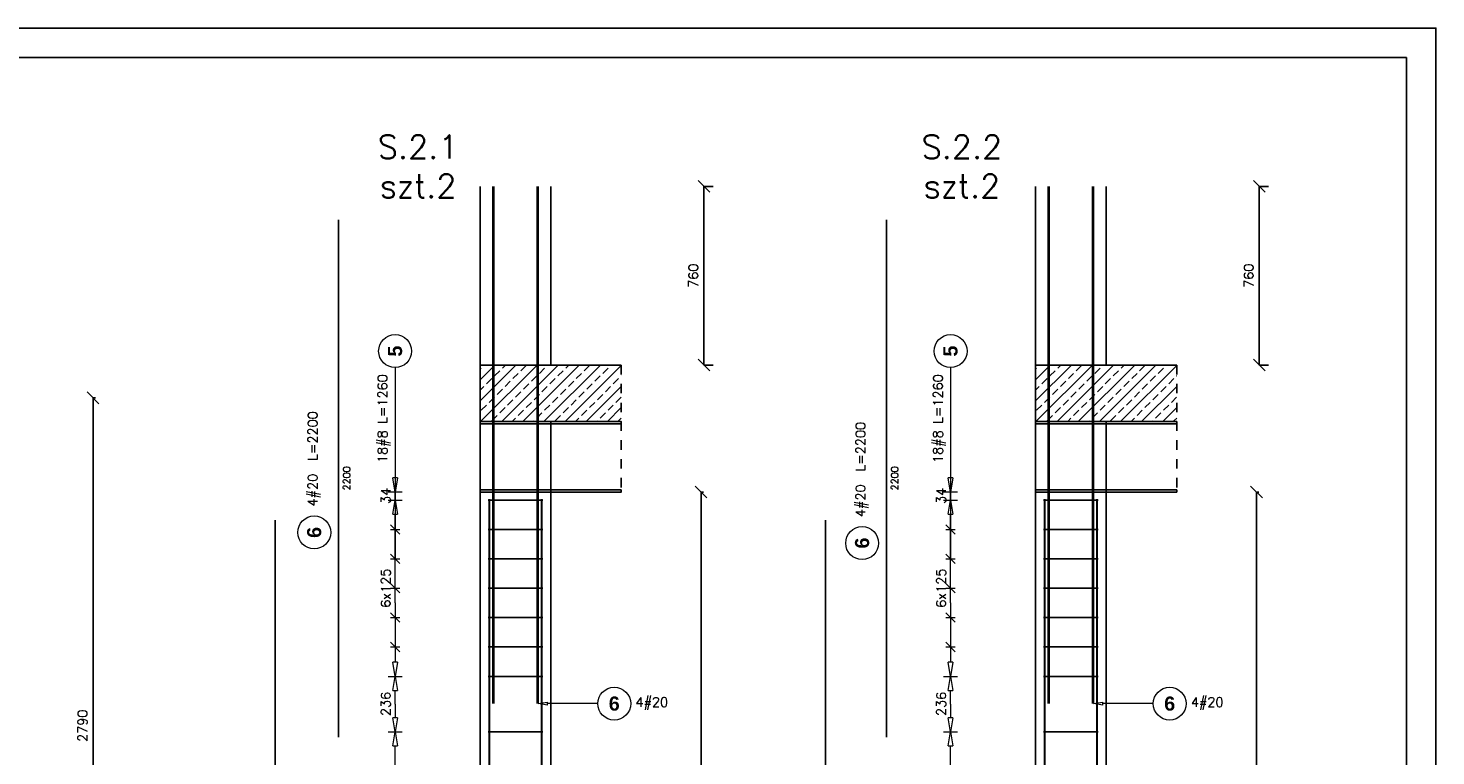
# Model space of a CAD drawing. Header units: millimetres. Extents: x -62590 to 46238, y 147773 to 522018.
# Tile 61 of 93: x 16280 to 22263, y 262822 to 265918. Entities that reach past the tile are written whole.
import ezdxf

# ---------------------------------------------------------------- set-up
doc = ezdxf.new("R2010")
doc.units = ezdxf.units.MM
doc.linetypes.add('DASHED', pattern=[2, 1, -1])
for name, color, linetype in [('!PB_Ramka', 7, 'Continuous'), ('AutoCAD_Structural_Detailing_deskowanie', 2, 'Continuous'), ('AutoCAD_Structural_Detailing_kształt pręta', 7, 'Continuous'), ('AutoCAD_Structural_Detailing_opis kształtu pręta', 7, 'Continuous'), ('AutoCAD_Structural_Detailing_opis rozkładu', 7, 'Continuous'), ('AutoCAD_Structural_Detailing_pręt wyrzucony', 7, 'Continuous'), ('AutoCAD_Structural_Detailing_rozkład pręta', 7, 'Continuous'), ('e-cad_cienkie', 1, 'Continuous')]:
    doc.layers.add(name, color=color, linetype=linetype)
doc.styles.add('style1', font='simplex.shx')
doc.styles.add('style3', font='arialbd.ttf')
doc.dimstyles.new('RBCT DIM 20', dxfattribs={"dimtxt": 40, "dimasz": 50, "dimexe": 2.5, "dimexo": 150, "dimgap": 25, "dimtad": 1, "dimdec": 0, "dimzin": 1, "dimtxsty": 'style1', "dimblk": 'OBLIQUE', "dimcen": 50, "dimclrd": 8, "dimclre": 8, "dimclrt": 2, "dimadec": 0, "dimazin": 0, "dimtfac": 1, "dimtdec": 0, "dimtmove": 0, "dimatfit": 3, "dimfxl": 1, "dimarcsym": 0})

# ---------------------------------------------------------------- blocks, each defined once
blk = doc.blocks.new('_Oblique')
at = {"color": 0, "linetype": 'ByBlock', "lineweight": -2}
blk.add_line((-0.5, -0.5), (0.5, 0.5), dxfattribs=at)
blk = doc.blocks.new('*D51')
at = {"layer": 'AutoCAD_Structural_Detailing_deskowanie', "color": 8, "lineweight": -2}
for p, q in [((16555.6, 261555.3), (16555.6, 264345.3)), ((16565.6, 264345.3), (16558.1, 264345.3)), ((16565.6, 261555.3), (16558.1, 261555.3))]:
    blk.add_line(p, q, dxfattribs=at)
at = {"layer": 'Defpoints', "color": 0, "ltscale": 40}
for p in [(16415.6, 264345.3), (16555.6, 264345.3), (16415.6, 261555.3)]:
    blk.add_point(p, dxfattribs=at)
at = {"layer": 'AutoCAD_Structural_Detailing_deskowanie', "color": 8, "lineweight": -2, "ltscale": 40, "xscale": 50, "yscale": 50, "zscale": 50}
for p, rotation in [((16555.6, 264345.3), 90), ((16555.6, 261555.3), 270)]:
    blk.add_blockref('_Oblique', p, dxfattribs=dict(at, rotation=rotation))
at = {"layer": 'AutoCAD_Structural_Detailing_deskowanie', "color": 2, "ltscale": 40, "insert": (16510.6, 262950.3), "char_height": 40, "attachment_point": 5, "rotation": 90, "style": 'style1'}
blk.add_mtext('2790', dxfattribs=at)
blk = doc.blocks.new('*D57')
at = {"layer": 'AutoCAD_Structural_Detailing_deskowanie', "color": 8, "lineweight": -2}
for p, q in [((19139.9, 261154.4), (19139.9, 263944.4)), ((19149.9, 263944.4), (19142.4, 263944.4)), ((19149.9, 261154.4), (19142.4, 261154.4))]:
    blk.add_line(p, q, dxfattribs=at)
at = {"layer": 'Defpoints', "color": 0, "ltscale": 40}
for p in [(18999.9, 263944.4), (19139.9, 263944.4), (18999.9, 261154.4)]:
    blk.add_point(p, dxfattribs=at)
at = {"layer": 'AutoCAD_Structural_Detailing_deskowanie', "color": 8, "lineweight": -2, "ltscale": 40, "xscale": 50, "yscale": 50, "zscale": 50}
for p, rotation in [((19139.9, 263944.4), 90), ((19139.9, 261154.4), 270)]:
    blk.add_blockref('_Oblique', p, dxfattribs=dict(at, rotation=rotation))
at = {"layer": 'AutoCAD_Structural_Detailing_deskowanie', "color": 2, "ltscale": 40, "insert": (19094.9, 262549.4), "char_height": 40, "attachment_point": 5, "rotation": 90, "style": 'style1'}
blk.add_mtext('2790', dxfattribs=at)
blk = doc.blocks.new('*D60')
at = {"layer": 'AutoCAD_Structural_Detailing_deskowanie', "color": 8, "lineweight": -2}
for p, q in [((21500.6, 261154.4), (21500.6, 263944.4)), ((21510.6, 263944.4), (21503.1, 263944.4)), ((21510.6, 261154.4), (21503.1, 261154.4))]:
    blk.add_line(p, q, dxfattribs=at)
at = {"layer": 'Defpoints', "color": 0, "ltscale": 40}
for p in [(21360.6, 263944.4), (21500.6, 263944.4), (21360.6, 261154.4)]:
    blk.add_point(p, dxfattribs=at)
at = {"layer": 'AutoCAD_Structural_Detailing_deskowanie', "color": 8, "lineweight": -2, "ltscale": 40, "xscale": 50, "yscale": 50, "zscale": 50}
for p, rotation in [((21500.6, 263944.4), 90), ((21500.6, 261154.4), 270)]:
    blk.add_blockref('_Oblique', p, dxfattribs=dict(at, rotation=rotation))
at = {"layer": 'AutoCAD_Structural_Detailing_deskowanie', "color": 2, "ltscale": 40, "insert": (21455.6, 262549.4), "char_height": 40, "attachment_point": 5, "rotation": 90, "style": 'style1'}
blk.add_mtext('2790', dxfattribs=at)
blk = doc.blocks.new('*D166')
at = {"layer": 'AutoCAD_Structural_Detailing_deskowanie', "color": 8, "lineweight": -2}
for p, q in [((19152, 265244.4), (19152, 264484.4)), ((19191.4, 265244.4), (19154.5, 265244.4)), ((19191.4, 264484.4), (19154.5, 264484.4))]:
    blk.add_line(p, q, dxfattribs=at)
at = {"layer": 'Defpoints', "color": 0, "ltscale": 40}
for p in [(19041.4, 265244.4), (19041.4, 264484.4), (19152, 264484.4)]:
    blk.add_point(p, dxfattribs=at)
at = {"layer": 'AutoCAD_Structural_Detailing_deskowanie', "color": 8, "lineweight": -2, "ltscale": 40, "xscale": 50, "yscale": 50, "zscale": 50}
for p, rotation in [((19152, 265244.4), 90), ((19152, 264484.4), 270)]:
    blk.add_blockref('_Oblique', p, dxfattribs=dict(at, rotation=rotation))
at = {"layer": 'AutoCAD_Structural_Detailing_deskowanie', "color": 2, "ltscale": 40, "insert": (19107, 264864.4), "char_height": 40, "attachment_point": 5, "rotation": 90, "style": 'style1'}
blk.add_mtext('760', dxfattribs=at)
blk = doc.blocks.new('*D167')
at = {"layer": 'AutoCAD_Structural_Detailing_deskowanie', "color": 8, "lineweight": -2}
for p, q in [((21512.7, 265244.4), (21512.7, 264484.4)), ((21552.2, 265244.4), (21515.2, 265244.4)), ((21552.2, 264484.4), (21515.2, 264484.4))]:
    blk.add_line(p, q, dxfattribs=at)
at = {"layer": 'Defpoints', "color": 0, "ltscale": 40}
for p in [(21402.2, 265244.4), (21402.2, 264484.4), (21512.7, 264484.4)]:
    blk.add_point(p, dxfattribs=at)
at = {"layer": 'AutoCAD_Structural_Detailing_deskowanie', "color": 8, "lineweight": -2, "ltscale": 40, "xscale": 50, "yscale": 50, "zscale": 50}
for p, rotation in [((21512.7, 265244.4), 90), ((21512.7, 264484.4), 270)]:
    blk.add_blockref('_Oblique', p, dxfattribs=dict(at, rotation=rotation))
at = {"layer": 'AutoCAD_Structural_Detailing_deskowanie', "color": 2, "ltscale": 40, "insert": (21467.7, 264864.4), "char_height": 40, "attachment_point": 5, "rotation": 90, "style": 'style1'}
blk.add_mtext('760', dxfattribs=at)
blk = doc.blocks.new('*U28')
at = {"color": 8}
blk.add_lwpolyline([(0, 0), (0, 297), (25, 297), (25, 594), (841, 594), (841, 0)], close=True, dxfattribs=at)
at = {"color": 3}
blk.add_lwpolyline([(30, 5), (836, 5), (836, 589), (30, 589)], close=True, dxfattribs=at)

msp = doc.modelspace()

# ---------------------------------------------------------------- hatches: boundary and pattern name
at = {"layer": 'e-cad_cienkie', "linetype": 'ByBlock', "ltscale": 40}
h = msp.add_hatch(dxfattribs=at)
h.set_pattern_fill('ANSI33', color=8, scale=10)
h.set_pattern_definition([(45, (21337.34, 13866.42), (-44.90128, 44.90128), []), (45, (21382.24, 13866.42), (-44.90128, 44.90128), [31.75, -15.875])])
h.paths.add_polyline_path([(18800.8, 264484.4), (18200.8, 264484.4), (18200.8, 264244.4), (18800.8, 264244.4)])
h = msp.add_hatch(dxfattribs=at)
h.set_pattern_fill('ANSI33', color=8, scale=10)
h.set_pattern_definition([(45, (23698.124, 13866.42), (-44.90128, 44.90128), []), (45, (23743.025, 13866.42), (-44.90128, 44.90128), [31.75, -15.875])])
h.paths.add_polyline_path([(21161.6, 264484.4), (20561.6, 264484.4), (20561.6, 264244.4), (21161.6, 264244.4)])

# ---------------------------------------------------------------- linework, layer by layer
at = {"layer": 'AutoCAD_Structural_Detailing_deskowanie', "color": 2, "linetype": 'Continuous'}
for p, q in [((18500.8, 264244.4), (18200.8, 264244.4)), ((18200.8, 264244.4), (18200.8, 261154.4)), ((18500.8, 264244.4), (18200.8, 264244.4)), ((18500.8, 261154.4), (18500.8, 264244.4)), ((20861.6, 264244.4), (20561.6, 264244.4)), ((20561.6, 264244.4), (20561.6, 261154.4)), ((20861.6, 261154.4), (20861.6, 264244.4))]:
    msp.add_line(p, q, dxfattribs=at)
at = {"layer": 'AutoCAD_Structural_Detailing_kształt pręta', "color": 3}
for p, q in [((18254.7, 263044.4), (18254.7, 265244.4)), ((18258.8, 263044.4), (18258.8, 265244.4)), ((18442.8, 263044.4), (18442.8, 265244.4)), ((18446.9, 263044.4), (18446.9, 265244.4)), ((20615.5, 263044.4), (20615.5, 265244.4)), ((20619.6, 263044.4), (20619.6, 265244.4)), ((20619.6, 263044.4), (20619.6, 265244.4)), ((20803.6, 263044.4), (20803.6, 265244.4)), ((20803.6, 263044.4), (20803.6, 265244.4)), ((20807.7, 263044.4), (20807.7, 265244.4)), ((18238.8, 261154.4), (18238.8, 263914.4)), ((18240.6, 261154.4), (18240.6, 263914.4)), ((18461, 261154.4), (18461, 263914.4)), ((18462.8, 261154.4), (18462.8, 263914.4)), ((20599.6, 261154.4), (20599.6, 263914.4)), ((20599.6, 261154.4), (20599.6, 263914.4)), ((20601.3, 261154.4), (20601.3, 263914.4)), ((20821.8, 261154.4), (20821.8, 263914.4)), ((20823.6, 261154.4), (20823.6, 263914.4)), ((20823.6, 261154.4), (20823.6, 263914.4))]:
    msp.add_line(p, q, dxfattribs=at)
at = {"layer": 'AutoCAD_Structural_Detailing_opis kształtu pręta', "color": 8, "lineweight": 0}
for p, q in [((18446.9, 263044.4), (18486.9, 263051)), ((18486.9, 263037.7), (18446.9, 263044.4)), ((18486.9, 263037.7), (18486.9, 263051)), ((18700.8, 263044.4), (18486.9, 263044.4)), ((20807.7, 263044.4), (20847.7, 263051)), ((20847.7, 263037.7), (20807.7, 263044.4)), ((20847.7, 263037.7), (20847.7, 263051)), ((21061.6, 263044.4), (20847.7, 263044.4))]:
    msp.add_line(p, q, dxfattribs=at)
for centre in [(18770.8, 263044.4), (21131.6, 263044.4)]:
    msp.add_circle(centre, 70, dxfattribs=at)
at = {"layer": 'AutoCAD_Structural_Detailing_opis rozkładu', "color": 8, "lineweight": 0}
for p, q in [((17839.5, 264473.9), (17839.5, 263654.9)), ((20200.3, 264473.9), (20200.3, 263654.9)), ((17839.5, 264064.4), (17839.5, 264004.4)), ((20200.3, 264064.4), (20200.3, 264004.4)), ((17839.5, 263944.4), (17829.5, 264004.4)), ((17849.5, 264004.4), (17829.5, 264004.4)), ((17849.5, 264004.4), (17839.5, 263944.4)), ((20200.3, 263944.4), (20190.3, 264004.4)), ((20210.3, 264004.4), (20190.3, 264004.4)), ((20210.3, 264004.4), (20200.3, 263944.4)), ((17869.5, 263944.4), (17809.5, 263944.4)), ((17839.5, 263910.4), (17839.5, 263944.4)), ((20230.3, 263944.4), (20170.3, 263944.4)), ((20200.3, 263910.4), (20200.3, 263944.4)), ((17809.5, 263910.4), (17869.5, 263910.4)), ((17829.5, 263850.4), (17839.5, 263910.4)), ((17839.5, 263910.4), (17849.5, 263850.4)), ((20170.3, 263910.4), (20230.3, 263910.4)), ((20190.3, 263850.4), (20200.3, 263910.4)), ((20200.3, 263910.4), (20210.3, 263850.4)), ((17829.5, 263850.4), (17849.5, 263850.4)), ((17839.5, 263785.4), (17839.5, 263850.4)), ((20190.3, 263850.4), (20210.3, 263850.4)), ((20200.3, 263785.4), (20200.3, 263850.4)), ((17859.5, 263765.4), (17819.5, 263805.4)), ((17819.5, 263785.4), (17859.5, 263785.4)), ((17839.5, 263660.4), (17839.5, 263785.4)), ((20220.3, 263765.4), (20180.3, 263805.4)), ((20180.3, 263785.4), (20220.3, 263785.4)), ((20200.3, 263660.4), (20200.3, 263785.4)), ((17859.5, 263640.4), (17819.5, 263680.4)), ((17819.5, 263660.4), (17859.5, 263660.4)), ((17839.5, 263535.4), (17839.5, 263660.4)), ((20220.3, 263640.4), (20180.3, 263680.4)), ((20180.3, 263660.4), (20220.3, 263660.4)), ((20200.3, 263535.4), (20200.3, 263660.4)), ((17859.5, 263515.4), (17819.5, 263555.4)), ((17819.5, 263535.4), (17859.5, 263535.4)), ((17839.5, 263472.9), (17839.5, 263535.4)), ((20220.3, 263515.4), (20180.3, 263555.4)), ((20180.3, 263535.4), (20220.3, 263535.4)), ((20200.3, 263472.9), (20200.3, 263535.4)), ((17839.5, 263472.9), (17839.5, 263410.4)), ((20200.3, 263472.9), (20200.3, 263410.4)), ((17819.5, 263430.4), (17859.5, 263390.4)), ((17819.5, 263410.4), (17859.5, 263410.4)), ((17839.5, 263410.4), (17839.5, 263285.4)), ((20180.3, 263430.4), (20220.3, 263390.4)), ((20180.3, 263410.4), (20220.3, 263410.4)), ((20200.3, 263410.4), (20200.3, 263285.4)), ((17819.5, 263305.4), (17859.5, 263265.4)), ((17819.5, 263285.4), (17859.5, 263285.4)), ((17839.5, 263285.4), (17839.5, 263220.4)), ((20180.3, 263305.4), (20220.3, 263265.4)), ((20180.3, 263285.4), (20220.3, 263285.4)), ((20200.3, 263285.4), (20200.3, 263220.4)), ((17839.5, 263160.4), (17829.5, 263220.4)), ((17849.5, 263220.4), (17829.5, 263220.4)), ((17849.5, 263220.4), (17839.5, 263160.4)), ((20200.3, 263160.4), (20190.3, 263220.4)), ((20210.3, 263220.4), (20190.3, 263220.4)), ((20210.3, 263220.4), (20200.3, 263160.4)), ((17809.5, 263160.4), (17869.5, 263160.4)), ((17809.5, 263160.4), (17869.5, 263160.4)), ((17829.5, 263100.4), (17839.5, 263160.4)), ((17839.5, 263160.4), (17849.5, 263100.4)), ((20170.3, 263160.4), (20230.3, 263160.4)), ((20170.3, 263160.4), (20230.3, 263160.4)), ((20190.3, 263100.4), (20200.3, 263160.4)), ((20200.3, 263160.4), (20210.3, 263100.4)), ((17829.5, 263100.4), (17849.5, 263100.4)), ((17839.5, 263042.4), (17839.5, 263100.4)), ((20190.3, 263100.4), (20210.3, 263100.4)), ((20200.3, 263042.4), (20200.3, 263100.4)), ((17839.5, 263042.4), (17839.5, 262984.4)), ((20200.3, 263042.4), (20200.3, 262984.4)), ((17839.5, 262924.4), (17829.5, 262984.4)), ((17849.5, 262984.4), (17829.5, 262984.4)), ((17849.5, 262984.4), (17839.5, 262924.4)), ((20200.3, 262924.4), (20190.3, 262984.4)), ((20210.3, 262984.4), (20190.3, 262984.4)), ((20210.3, 262984.4), (20200.3, 262924.4)), ((17809.5, 262924.4), (17869.5, 262924.4)), ((17809.5, 262924.4), (17869.5, 262924.4)), ((17829.5, 262864.4), (17839.5, 262924.4)), ((17839.5, 262924.4), (17849.5, 262864.4)), ((20170.3, 262924.4), (20230.3, 262924.4)), ((20170.3, 262924.4), (20230.3, 262924.4)), ((20190.3, 262864.4), (20200.3, 262924.4)), ((20200.3, 262924.4), (20210.3, 262864.4)), ((17829.5, 262864.4), (17849.5, 262864.4)), ((17839.5, 262674.4), (17839.5, 262864.4)), ((20190.3, 262864.4), (20210.3, 262864.4)), ((20200.3, 262674.4), (20200.3, 262864.4))]:
    msp.add_line(p, q, dxfattribs=at)
for centre in [(17839.5, 264543.9), (20200.3, 264543.9)]:
    msp.add_circle(centre, 70, dxfattribs=at)
at = {"layer": 'AutoCAD_Structural_Detailing_pręt wyrzucony', "color": 3}
for p, q in [((17598.2, 262902.4, -131.6), (17598.2, 265102.4, -131.6)), ((19928.2, 262902.4, -131.6), (19928.2, 265102.4, -131.6)), ((17329.8, 261154.4, 93.7), (17329.8, 263824.4, 93.7)), ((19668.2, 261154.4, -75.6), (19668.2, 263824.4, -75.6))]:
    msp.add_line(p, q, dxfattribs=at)
at = {"layer": 'AutoCAD_Structural_Detailing_pręt wyrzucony', "color": 8, "lineweight": 0}
for centre in [(17495.7, 263772.7), (19824.5, 263727.4)]:
    msp.add_circle(centre, 70, dxfattribs=at)
at = {"layer": 'AutoCAD_Structural_Detailing_rozkład pręta', "color": 3, "linetype": 'ByBlock', "lineweight": 25}
for p, q in [((18254.8, 263910.4), (18234.8, 263910.4)), ((18254.8, 263910.4), (18234.8, 263910.4)), ((18268.9, 263910.4), (18234.8, 263910.4)), ((18276, 263910.4), (18240.7, 263910.4)), ((18254.8, 263910.4), (18446.8, 263910.4)), ((18446.8, 263910.4), (18254.8, 263910.4)), ((18268.9, 263910.4), (18304.3, 263910.4)), ((18466.8, 263910.4), (18446.8, 263910.4)), ((18466.8, 263910.4), (18446.8, 263910.4)), ((20615.6, 263910.4), (20595.6, 263910.4)), ((20615.6, 263910.4), (20595.6, 263910.4)), ((20629.7, 263910.4), (20595.6, 263910.4)), ((20636.8, 263910.4), (20601.4, 263910.4)), ((20615.6, 263910.4), (20807.6, 263910.4)), ((20807.6, 263910.4), (20615.6, 263910.4)), ((20629.7, 263910.4), (20665.1, 263910.4)), ((20827.6, 263910.4), (20807.6, 263910.4)), ((20827.6, 263910.4), (20807.6, 263910.4)), ((18254.8, 263785.4), (18234.8, 263785.4)), ((18254.8, 263785.4), (18234.8, 263785.4)), ((18268.9, 263785.4), (18234.8, 263785.4)), ((18276, 263785.4), (18240.7, 263785.4)), ((18254.8, 263785.4), (18446.8, 263785.4)), ((18446.8, 263785.4), (18254.8, 263785.4)), ((18268.9, 263785.4), (18304.3, 263785.4)), ((18466.8, 263785.4), (18446.8, 263785.4)), ((18466.8, 263785.4), (18446.8, 263785.4)), ((20615.6, 263785.4), (20595.6, 263785.4)), ((20615.6, 263785.4), (20595.6, 263785.4)), ((20629.7, 263785.4), (20595.6, 263785.4)), ((20636.8, 263785.4), (20601.4, 263785.4)), ((20615.6, 263785.4), (20807.6, 263785.4)), ((20807.6, 263785.4), (20615.6, 263785.4)), ((20629.7, 263785.4), (20665.1, 263785.4)), ((20827.6, 263785.4), (20807.6, 263785.4)), ((20827.6, 263785.4), (20807.6, 263785.4)), ((18254.8, 263660.4), (18234.8, 263660.4)), ((18254.8, 263660.4), (18234.8, 263660.4)), ((18268.9, 263660.4), (18234.8, 263660.4)), ((18276, 263660.4), (18240.7, 263660.4)), ((18254.8, 263660.4), (18446.8, 263660.4)), ((18446.8, 263660.4), (18254.8, 263660.4)), ((18268.9, 263660.4), (18304.3, 263660.4)), ((18466.8, 263660.4), (18446.8, 263660.4)), ((18466.8, 263660.4), (18446.8, 263660.4)), ((20615.6, 263660.4), (20595.6, 263660.4)), ((20615.6, 263660.4), (20595.6, 263660.4)), ((20629.7, 263660.4), (20595.6, 263660.4)), ((20636.8, 263660.4), (20601.4, 263660.4)), ((20615.6, 263660.4), (20807.6, 263660.4)), ((20807.6, 263660.4), (20615.6, 263660.4)), ((20629.7, 263660.4), (20665.1, 263660.4)), ((20827.6, 263660.4), (20807.6, 263660.4)), ((20827.6, 263660.4), (20807.6, 263660.4)), ((18254.8, 263535.4), (18234.8, 263535.4)), ((18254.8, 263535.4), (18234.8, 263535.4)), ((18268.9, 263535.4), (18234.8, 263535.4)), ((18276, 263535.4), (18240.7, 263535.4)), ((18254.8, 263535.4), (18446.8, 263535.4)), ((18446.8, 263535.4), (18254.8, 263535.4)), ((18268.9, 263535.4), (18304.3, 263535.4)), ((18466.8, 263535.4), (18446.8, 263535.4)), ((18466.8, 263535.4), (18446.8, 263535.4)), ((20615.6, 263535.4), (20595.6, 263535.4)), ((20615.6, 263535.4), (20595.6, 263535.4)), ((20629.7, 263535.4), (20595.6, 263535.4)), ((20636.8, 263535.4), (20601.4, 263535.4)), ((20615.6, 263535.4), (20807.6, 263535.4)), ((20807.6, 263535.4), (20615.6, 263535.4)), ((20629.7, 263535.4), (20665.1, 263535.4)), ((20827.6, 263535.4), (20807.6, 263535.4)), ((20827.6, 263535.4), (20807.6, 263535.4)), ((18254.8, 263410.4), (18234.8, 263410.4)), ((18254.8, 263410.4), (18234.8, 263410.4)), ((18268.9, 263410.4), (18234.8, 263410.4)), ((18276, 263410.4), (18240.7, 263410.4)), ((18254.8, 263410.4), (18446.8, 263410.4)), ((18446.8, 263410.4), (18254.8, 263410.4)), ((18268.9, 263410.4), (18304.3, 263410.4)), ((18466.8, 263410.4), (18446.8, 263410.4)), ((18466.8, 263410.4), (18446.8, 263410.4)), ((20615.6, 263410.4), (20595.6, 263410.4)), ((20615.6, 263410.4), (20595.6, 263410.4)), ((20629.7, 263410.4), (20595.6, 263410.4)), ((20636.8, 263410.4), (20601.4, 263410.4)), ((20615.6, 263410.4), (20807.6, 263410.4)), ((20807.6, 263410.4), (20615.6, 263410.4)), ((20629.7, 263410.4), (20665.1, 263410.4)), ((20827.6, 263410.4), (20807.6, 263410.4)), ((20827.6, 263410.4), (20807.6, 263410.4)), ((18254.8, 263285.4), (18234.8, 263285.4)), ((18254.8, 263285.4), (18234.8, 263285.4)), ((18268.9, 263285.4), (18234.8, 263285.4)), ((18276, 263285.4), (18240.7, 263285.4)), ((18254.8, 263285.4), (18446.8, 263285.4)), ((18446.8, 263285.4), (18254.8, 263285.4)), ((18268.9, 263285.4), (18304.3, 263285.4)), ((18466.8, 263285.4), (18446.8, 263285.4)), ((18466.8, 263285.4), (18446.8, 263285.4)), ((20615.6, 263285.4), (20595.6, 263285.4)), ((20615.6, 263285.4), (20595.6, 263285.4)), ((20629.7, 263285.4), (20595.6, 263285.4)), ((20636.8, 263285.4), (20601.4, 263285.4)), ((20615.6, 263285.4), (20807.6, 263285.4)), ((20807.6, 263285.4), (20615.6, 263285.4)), ((20629.7, 263285.4), (20665.1, 263285.4)), ((20827.6, 263285.4), (20807.6, 263285.4)), ((20827.6, 263285.4), (20807.6, 263285.4)), ((18254.8, 263160.4), (18234.8, 263160.4)), ((18254.8, 263160.4), (18234.8, 263160.4)), ((18268.9, 263160.4), (18234.8, 263160.4)), ((18276, 263160.4), (18240.7, 263160.4)), ((18254.8, 263160.4), (18446.8, 263160.4)), ((18446.8, 263160.4), (18254.8, 263160.4)), ((18268.9, 263160.4), (18304.3, 263160.4)), ((18466.8, 263160.4), (18446.8, 263160.4)), ((18466.8, 263160.4), (18446.8, 263160.4)), ((20615.6, 263160.4), (20595.6, 263160.4)), ((20615.6, 263160.4), (20595.6, 263160.4)), ((20629.7, 263160.4), (20595.6, 263160.4)), ((20636.8, 263160.4), (20601.4, 263160.4)), ((20615.6, 263160.4), (20807.6, 263160.4)), ((20807.6, 263160.4), (20615.6, 263160.4)), ((20629.7, 263160.4), (20665.1, 263160.4)), ((20827.6, 263160.4), (20807.6, 263160.4)), ((20827.6, 263160.4), (20807.6, 263160.4)), ((18254.8, 262924.4), (18234.8, 262924.4)), ((18254.8, 262924.4), (18234.8, 262924.4)), ((18268.9, 262924.4), (18234.8, 262924.4)), ((18276, 262924.4), (18240.7, 262924.4)), ((18254.8, 262924.4), (18446.8, 262924.4)), ((18446.8, 262924.4), (18254.8, 262924.4)), ((18268.9, 262924.4), (18304.3, 262924.4)), ((18466.8, 262924.4), (18446.8, 262924.4)), ((18466.8, 262924.4), (18446.8, 262924.4)), ((20615.6, 262924.4), (20595.6, 262924.4)), ((20615.6, 262924.4), (20595.6, 262924.4)), ((20629.7, 262924.4), (20595.6, 262924.4)), ((20636.8, 262924.4), (20601.4, 262924.4)), ((20615.6, 262924.4), (20807.6, 262924.4)), ((20807.6, 262924.4), (20615.6, 262924.4)), ((20629.7, 262924.4), (20665.1, 262924.4)), ((20827.6, 262924.4), (20807.6, 262924.4)), ((20827.6, 262924.4), (20807.6, 262924.4))]:
    msp.add_line(p, q, dxfattribs=at)
at = {"layer": 'e-cad_cienkie', "color": 1, "linetype": 'ByBlock', "ltscale": 40}
for p, q in [((18200.8, 264484.4), (18200.8, 265244.4)), ((18500.8, 264484.4), (18500.8, 265244.4)), ((20561.6, 264484.4), (20561.6, 265244.4)), ((20861.6, 264484.4), (20861.6, 265244.4))]:
    msp.add_line(p, q, dxfattribs=at)
at = {"layer": 'e-cad_cienkie', "color": 8, "linetype": 'DASHED', "ltscale": 40}
for p, q in [((18800.8, 264484.4), (18800.8, 264244.4)), ((21161.6, 264484.4), (21161.6, 264244.4)), ((18800.8, 264244.4), (18800.8, 263944.4)), ((21161.6, 264244.4), (21161.6, 263944.4))]:
    msp.add_line(p, q, dxfattribs=at)
at = {"layer": 'e-cad_cienkie', "color": 1, "linetype": 'ByBlock', "ltscale": 40}
for points in [[(18800.8, 264484.4), (18200.8, 264484.4), (18200.8, 264244.4), (18800.8, 264244.4)], [(21161.6, 264484.4), (20561.6, 264484.4), (20561.6, 264244.4), (21161.6, 264244.4)], [(18800.8, 264234.4), (18800.8, 264244.4), (18200.8, 264244.4), (18200.8, 263944.4), (18800.8, 263944.4), (18800.8, 263954.4)], [(18800.8, 264234.4), (18200.8, 264234.4), (18200.8, 263954.4), (18800.8, 263954.4)], [(21161.6, 264234.4), (21161.6, 264244.4), (20561.6, 264244.4), (20561.6, 263944.4), (21161.6, 263944.4), (21161.6, 263954.4)], [(21161.6, 264234.4), (20561.6, 264234.4), (20561.6, 263954.4), (21161.6, 263954.4)]]:
    msp.add_lwpolyline(points, dxfattribs=at)

# ---------------------------------------------------------------- block references
at = {"layer": '!PB_Ramka', "xscale": 25, "yscale": 25, "zscale": 25}
msp.add_blockref('*U28', (1238, 251067.6), dxfattribs=at)

# ---------------------------------------------------------------- texts
at = {"color": 1, "char_height": 100, "attachment_point": 2, "style": 'style1'}
for s, insert in [('S.2.1\\Pszt.2', (17937.2, 265462.6)), ('S.2.2\\Pszt.2', (20248.7, 265462.6))]:
    msp.add_mtext(s, dxfattribs=dict(at, insert=insert))
at = {"layer": 'AutoCAD_Structural_Detailing_opis kształtu pręta', "color": 1, "char_height": 60, "attachment_point": 5, "style": 'style3'}
for insert in [(18770.8, 263044.4), (21131.6, 263044.4)]:
    msp.add_mtext('6', dxfattribs=dict(at, insert=insert))
at = {"layer": 'AutoCAD_Structural_Detailing_opis kształtu pręta', "color": 2, "char_height": 40, "attachment_point": 5, "style": 'style1'}
for insert in [(18930.3, 263044.4), (21291.1, 263044.4)]:
    msp.add_mtext('4#20  ', dxfattribs=dict(at, insert=insert))
at = {"layer": 'AutoCAD_Structural_Detailing_opis rozkładu', "color": 1, "char_height": 60, "attachment_point": 5, "rotation": 90, "style": 'style3'}
for insert in [(17839.5, 264543.9), (20200.3, 264543.9)]:
    msp.add_mtext('5', dxfattribs=dict(at, insert=insert))
at = {"layer": 'AutoCAD_Structural_Detailing_opis rozkładu', "color": 2, "char_height": 40, "rotation": 90, "style": 'style1'}
for s, insert, attachment_point in [('18#8 L=1260', (17792.8, 264256.8), 5), ('18#8 L=1260', (20153.6, 264256.8), 5), ('34', (17819.5, 263894), 7), ('34', (20180.3, 263894), 7), ('6x125', (17819.5, 263452.5), 7), ('6x125', (20180.3, 263452.5), 7), ('236', (17819.5, 262991.9), 7), ('236', (20180.3, 262991.9), 7)]:
    msp.add_mtext(s, dxfattribs=dict(at, insert=insert, attachment_point=attachment_point))
at = {"layer": 'AutoCAD_Structural_Detailing_pręt wyrzucony', "color": 2, "attachment_point": 5, "rotation": 90, "style": 'style1'}
for s, insert, char_height in [('4#20  L=2200', (17495.7, 264085.6), 40), ('4#20  L=2200', (19824.5, 264040.2), 40), ('2200', (17633.2, 264002.4, -131.6), 30), ('2200', (19963.2, 264002.4, -131.6), 30)]:
    msp.add_mtext(s, dxfattribs=dict(at, insert=insert, char_height=char_height))
at = {"layer": 'AutoCAD_Structural_Detailing_pręt wyrzucony', "color": 1, "char_height": 60, "attachment_point": 5, "rotation": 90, "style": 'style3'}
for insert in [(17495.7, 263772.7), (19824.5, 263727.4)]:
    msp.add_mtext('6', dxfattribs=dict(at, insert=insert))

# ---------------------------------------------------------------- dimensions: what is measured, and where the dimension line sits
at = {"layer": 'AutoCAD_Structural_Detailing_deskowanie'}
for base, p1, p2, picture, middle in [((19152, 264484.4), (19041.4, 265244.4), (19041.4, 264484.4), '*D166', (19107, 264864.4)), ((21512.7, 264484.4), (21402.2, 265244.4), (21402.2, 264484.4), '*D167', (21467.7, 264864.4))]:
    dim = msp.add_linear_dim(base=base, p1=p1, p2=p2, angle=90, dimstyle='RBCT DIM 20', override={"dimtmove": 1}, dxfattribs=at)
    dim.commit()
    dim.dimension.update_dxf_attribs({"geometry": picture, "text_midpoint": middle})
for p1, p2, picture, middle in [((16415.6, 261555.3), (16415.6, 264345.3), '*D51', (16510.6, 262950.3)), ((18999.9, 261154.4), (18999.9, 263944.4), '*D57', (19094.9, 262549.4)), ((21360.6, 261154.4), (21360.6, 263944.4), '*D60', (21455.6, 262549.4))]:
    dim = msp.add_aligned_dim(p1=p1, p2=p2, distance=-140, dimstyle='RBCT DIM 20', override={"dimscale": 1, "dimtmove": 1}, dxfattribs=at)
    dim.commit()
    dim.dimension.update_dxf_attribs({"geometry": picture, "text_midpoint": middle})

doc.saveas('drawing.dxf')
